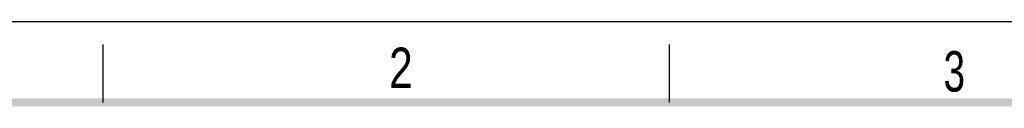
# Model space of a CAD drawing. Header units: millimetres. Extents: x 0 to 210, y 0 to 297.
# Tile 46 of 47: x 49 to 134, y 290 to 297. Entities that reach past the tile are written whole.
import ezdxf

# ---------------------------------------------------------------- set-up
doc = ezdxf.new("R2010")
doc.units = ezdxf.units.MM
doc.header["$LTSCALE"] = 19.36
doc.layers.get('0').update_dxf_attribs({"linetype": 'CONTINUOUS'})
doc.styles.add('TEXTSTYLE_2', font='txt', dxfattribs={"width": 0.75})

msp = doc.modelspace()

# ---------------------------------------------------------------- linework, layer by layer
at = {"color": 2, "linetype": 'CONTINUOUS'}
for p, q in [((0, 297), (210, 297)), ((56, 290), (56, 295)), ((105, 290), (105, 295))]:
    msp.add_line(p, q, dxfattribs=at)
at = {"color": 7, "linetype": 'CONTINUOUS', "const_width": 0.7}
msp.add_lwpolyline([(7, 290), (203, 290)], dxfattribs=at)

# ---------------------------------------------------------------- texts
at = {"color": 5, "linetype": 'CONTINUOUS', "style": 'TEXTSTYLE_2'}
for s, width, p in [('2', 0.785714, (80.731379, 291.239583)), ('3', 0.714286, (128.683914, 290.942865))]:
    msp.add_text(s, height=3.5, dxfattribs=dict(at, width=width)).set_placement(p)

doc.saveas('drawing.dxf')
